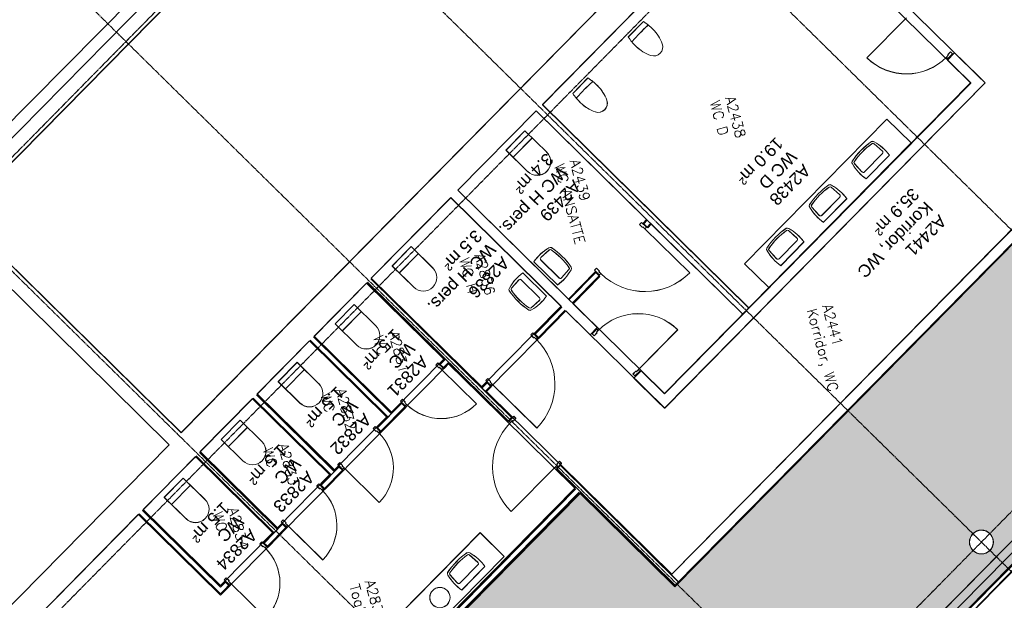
# Model space of a CAD drawing. Header units: millimetres. Extents: x 1589461 to 1701858, y 2333614 to 2610588.
# Tile 33 of 50: x 1596854 to 1611406, y 2356122 to 2364707. Entities that reach past the tile are written whole.
import ezdxf
from ezdxf.enums import TextEntityAlignment as Align

# ---------------------------------------------------------------- set-up
doc = ezdxf.new("R2010")
doc.units = ezdxf.units.MM
doc.linetypes.add('zv001-h02-a-200-1-0001$0$Grid Line', pattern=[22.225, 12.7, -3.175, 3.175, -3.175])
doc.layers.add('A200-14_Kiosk', color=7, linetype='Continuous', lineweight=5, true_color=0xc7d6ef)
for name, color, linetype, lineweight in [('A852-TYNN', 7, 'Continuous', 5), ('zv001-h02-a-200-1-0001$0$222_Søyler', 7, 'Continuous', 0), ('zv001-h02-a-200-1-0001$0$23_Yttervegg', 7, 'Continuous', 0), ('zv001-h02-a-200-1-0001$0$24_Dør', 7, 'Continuous', 0), ('zv001-h02-a-200-1-0001$0$24_Innervegg', 7, 'Continuous', 0), ('zv001-h02-a-200-1-0001$0$271_Fast inventar', 7, 'Continuous', 0), ('zv001-h02-a-200-1-0001$0$822_Akselinjer', 7, 'Continuous', 0), ('zv001-h02-a-200-1-0001$0$83_Tekst', 7, 'Continuous', 0)]:
    doc.layers.add(name, color=color, linetype=linetype, lineweight=lineweight)
for name, color, linetype in [('isy-zv001-h02$0$A861 soner eks', 255, 'Continuous'), ('isy-zv001-h02$0$A861-utgåtte rom', 255, 'Continuous'), ('isy-zv001-h02$0$A862-B-T', 255, 'Continuous'), ('isy-zv001-h02$0$A862-N-RLin', 255, 'Continuous'), ('isy-zv001-h02$0$A862-N-T', 255, 'Continuous'), ('isy-zv001-h02$0$A862-NA', 255, 'Continuous'), ('isy-zv001-h02$0$A862-NR', 255, 'Continuous')]:
    doc.layers.add(name, color=color, linetype=linetype)
doc.styles.add('isy-zv001-h02$0$ROMANS', font='romans.shx')
doc.styles.add('isy-zv001-h02$0$Standard', font='txt')
doc.styles.add('zv001-h02-a-200-1-0001$0$Arial_2', font='arial.ttf', dxfattribs={"height": 500})

# ---------------------------------------------------------------- blocks, each defined once
blk = doc.blocks.new('isy-zv001-h02$0$Arkiv_0.975_234', base_point=(302896, 40813))
at = {"linetype": 'Continuous', "style": 'isy-zv001-h02$0$Standard', "flags": 1}
for tag in ['floor_f', 'ROOM_WALLS_SURF', 'ROOM_DOORS_SURF', 'ROOM_WINDS_SURF', 'ROOM_BASELEV', 'ROOM_HEIGHT', 'ROOM_NET_AREA', 'ROOM_REDUCED_AREA', 'ROOM_CALC_AREA', 'ROOM_VOLUME']:
    blk.add_attdef(tag, text='', height=2000, dxfattribs=at).set_placement((302896, 39780), align=Align.BOTTOM_LEFT)
at = {"layer": 'isy-zv001-h02$0$A862-B-T', "linetype": 'Continuous', "style": 'isy-zv001-h02$0$Standard'}
blk.add_attdef('Bruttoareal', text='', height=2000, dxfattribs=at).set_placement((302896, 39780), align=Align.BOTTOM_LEFT)
at = {"layer": 'isy-zv001-h02$0$A862-N-T', "color": 2, "style": 'isy-zv001-h02$0$Standard'}
blk.add_attdef('Nettoareal', text='', height=125, dxfattribs=at).set_placement((302614, 40515), align=Align.BOTTOM_LEFT)
at = {"layer": 'isy-zv001-h02$0$A862-NA', "color": 1, "style": 'isy-zv001-h02$0$Standard'}
blk.add_attdef('ROOM_NAME', text='', height=125, dxfattribs=at).set_placement((302614, 40702), align=Align.BOTTOM_LEFT)
at = {"layer": 'isy-zv001-h02$0$A862-NR', "style": 'isy-zv001-h02$0$Standard'}
blk.add_attdef('ROOM_NUMBER', text='', height=125, dxfattribs=at).set_placement((302614, 40890), align=Align.BOTTOM_LEFT)

msp = doc.modelspace()

# ---------------------------------------------------------------- hatches: boundary and pattern name
at = {"layer": 'A200-14_Kiosk', "transparency": 33554687}
h = msp.add_hatch(color=256, dxfattribs=at)
h.dxf.hatch_style = 1
edge = h.paths.add_edge_path()
edge.add_line((1612648, 2362528), (1614629, 2360598))
edge.add_line((1614629, 2360598), (1615039, 2360193))
edge.add_line((1615039, 2360193), (1602291, 2347285))
edge.add_line((1602291, 2347285), (1597412, 2348553))
edge.add_line((1597412, 2348553), (1597543, 2349056))
edge.add_line((1597543, 2349056), (1597055, 2349871))
edge.add_arc((1596987, 2350880), 1012, 273.8639, 315.1844)
edge.add_line((1597704, 2350167), (1605138, 2357701))
edge.add_line((1605138, 2357701), (1606537, 2356323))
edge.add_line((1606537, 2356323), (1612648, 2362528))
edge = h.paths.add_edge_path(flags=16)
edge.add_arc((1611068, 2356983), 176, 0, 360)
edge = h.paths.add_edge_path(flags=16)
edge.add_arc((1606014, 2351855), 176, 0, 360)

# ---------------------------------------------------------------- linework, layer by layer
at = {"layer": 'A852-TYNN'}
msp.add_lwpolyline([(1612648, 2362528), (1614629, 2360598), (1615039, 2360193), (1602291, 2347285), (1597412, 2348553), (1597543, 2349056), (1597055, 2349871, 0.182274), (1597704, 2350167), (1605138, 2357701), (1606537, 2356323)], format="xyb", close=True, dxfattribs=at)
for centre, radius in [((1611067, 2356984), 177), ((1611068, 2356983), 176)]:
    msp.add_circle(centre, radius, dxfattribs=at)
at = {"layer": 'isy-zv001-h02$0$A861-utgåtte rom'}
for p, q in [((1609841, 2365037), (1611124, 2363773)), ((1611124, 2363773), (1606386, 2358963)), ((1606494, 2356508), (1612651, 2362759)), ((1604925, 2360402), (1603750, 2359210)), ((1606386, 2358963), (1604925, 2360402)), ((1615039, 2360193), (1610663, 2355676)), ((1603750, 2359210), (1606494, 2356508))]:
    msp.add_line(p, q, dxfattribs=at)
at = {"layer": 'isy-zv001-h02$0$A862-N-RLin'}
for points in [[(1612832, 2372400), (1599238, 2358601), (1595970, 2361820), (1607704, 2373733)], [(1592663, 2351045), (1593135, 2350926), (1594106, 2350650), (1595462, 2350264), (1596433, 2349989), (1596718, 2349907), (1597055, 2349871), (1597543, 2349056), (1597511, 2348935), (1598162, 2348766), (1598041, 2348643), (1602216, 2347557), (1614762, 2360293), (1614541, 2360510), (1616009, 2361977), (1616175, 2361814), (1616579, 2362224)]]:
    msp.add_lwpolyline(points, dxfattribs=at)
at = {"layer": 'isy-zv001-h02$0$A862-N-RLin', "flags": 128}
for points in [[(1607632, 2360445), (1610909, 2363772), (1609680, 2364982), (1607856, 2366779), (1604579, 2363452), (1606244, 2361812)], [(1604854, 2360472), (1603224, 2362077), (1602049, 2360885), (1603226, 2359726), (1603679, 2359280)], [(1603120, 2359690), (1601979, 2360813), (1601207, 2360030), (1602348, 2358906)], [(1601506, 2358051), (1602278, 2358834), (1601137, 2359958), (1600365, 2359175)], [(1605059, 2357781), (1603645, 2359173), (1603192, 2359619), (1602384, 2358800), (1601542, 2357945), (1600700, 2357090), (1599823, 2356200), (1598611, 2357394), (1596997, 2355756), (1598403, 2354370), (1600077, 2352721)], [(1600664, 2357196), (1601436, 2357980), (1600295, 2359104), (1599523, 2358320)], [(1599822, 2356341), (1600594, 2357125), (1599453, 2358249), (1599435, 2358231), (1598681, 2357465)]]:
    msp.add_lwpolyline(points, close=True, dxfattribs=at)
at = {"layer": 'isy-zv001-h02$0$A862-N-RLin'}
for points in [[(1611124, 2363773), (1606386, 2358963), (1604925, 2360402), (1603750, 2359210), (1606494, 2356508), (1612651, 2362759), (1614735, 2360706), (1615998, 2361988), (1613487, 2364462), (1613556, 2364533), (1613485, 2364603), (1611419, 2366638), (1609841, 2365037)], [(1607540, 2360352), (1606384, 2359178), (1603331, 2362185), (1604487, 2363359), (1607540, 2360352)], [(1612653, 2362545), (1614629, 2360598), (1614541, 2360510), (1614762, 2360293), (1602216, 2347557), (1598041, 2348643), (1600151, 2350785), (1600851, 2351496), (1603272, 2353953), (1603314, 2353996), (1602385, 2354907), (1605138, 2357701), (1606533, 2356334)]]:
    msp.add_lwpolyline(points, close=True, dxfattribs=at)
at = {"layer": 'zv001-h02-a-200-1-0001$0$222_Søyler'}
for centre, start, end in [((1611067, 2356984), 105.4319, 285.4319), ((1611067, 2356983), 105.4319, 285.4319), ((1611067, 2356984), 285.4319, 105.4319), ((1611067, 2356983), 285.4319, 105.4319)]:
    msp.add_arc(centre, 175, start, end, dxfattribs=at)
at = {"layer": 'zv001-h02-a-200-1-0001$0$23_Yttervegg'}
for p, q in [((1607257, 2373850), (1595548, 2362012)), ((1607256, 2373850), (1595548, 2362013)), ((1607426, 2373806), (1595791, 2361994)), ((1607425, 2373806), (1595791, 2361995)), ((1595969, 2361820), (1607704, 2373733)), ((1595970, 2361818), (1607705, 2373733)), ((1612834, 2372400), (1599238, 2358599)), ((1612832, 2372400), (1599238, 2358600)), ((1604578, 2363452), (1607856, 2366778)), ((1604579, 2363450), (1607856, 2366777)), ((1603330, 2362185), (1604487, 2363359)), ((1603331, 2362184), (1604487, 2363358)), ((1602050, 2360885), (1603224, 2362077)), ((1602050, 2360884), (1603224, 2362075)), ((1595616, 2361817), (1599062, 2358422)), ((1595616, 2361816), (1599062, 2358421)), ((1599238, 2358600), (1595969, 2361820)), ((1599238, 2358599), (1595970, 2361818)), ((1601204, 2360027), (1601983, 2360817)), ((1601204, 2360025), (1601983, 2360816)), ((1600362, 2359172), (1601137, 2359958)), ((1599520, 2358317), (1600294, 2359103)), ((1599062, 2358422), (1592974, 2352242)), ((1599062, 2358421), (1592973, 2352240)), ((1598678, 2357462), (1599452, 2358248)), ((1592772, 2351466), (1598610, 2357392)), ((1592773, 2351468), (1598610, 2357394))]:
    msp.add_line(p, q, dxfattribs=at)
at = {"layer": 'zv001-h02-a-200-1-0001$0$24_Dør'}
for p, q in [((1609958, 2364736), (1609375, 2364144)), ((1609958, 2364734), (1609376, 2364143)), ((1610549, 2364153), (1610577, 2364182)), ((1610549, 2364152), (1610578, 2364181)), ((1610549, 2364153), (1610570, 2364132)), ((1610549, 2364152), (1610571, 2364131)), ((1610569, 2364190), (1610611, 2364233)), ((1610569, 2364189), (1610611, 2364232)), ((1610569, 2364190), (1610577, 2364182)), ((1610569, 2364189), (1610578, 2364181)), ((1610570, 2364132), (1610641, 2364204)), ((1610571, 2364131), (1610641, 2364202)), ((1610641, 2364204), (1610611, 2364233)), ((1610641, 2364202), (1610611, 2364232)), ((1606043, 2361709), (1606014, 2361679)), ((1606044, 2361707), (1606014, 2361677)), ((1606057, 2361636), (1606014, 2361679)), ((1606057, 2361635), (1606014, 2361677)), ((1606115, 2361638), (1606043, 2361709)), ((1606115, 2361637), (1606044, 2361707)), ((1606057, 2361636), (1606065, 2361645)), ((1606057, 2361635), (1606065, 2361644)), ((1606094, 2361617), (1606065, 2361645)), ((1606094, 2361616), (1606065, 2361644)), ((1606094, 2361617), (1606115, 2361638)), ((1606094, 2361616), (1606115, 2361637)), ((1606094, 2361617), (1606756, 2360964)), ((1606094, 2361616), (1606757, 2360963)), ((1605349, 2361003), (1605378, 2361033)), ((1605349, 2361002), (1605379, 2361032)), ((1605420, 2360933), (1605349, 2361003)), ((1605420, 2360932), (1605349, 2361002)), ((1605421, 2360991), (1605378, 2361033)), ((1605421, 2360990), (1605379, 2361032)), ((1605421, 2360991), (1605413, 2360982)), ((1605421, 2360990), (1605413, 2360981)), ((1605441, 2360954), (1605413, 2360982)), ((1605441, 2360953), (1605413, 2360981)), ((1605441, 2360954), (1605420, 2360933)), ((1605441, 2360953), (1605420, 2360932)), ((1604436, 2360076), (1604406, 2360047)), ((1604449, 2360004), (1604406, 2360047)), ((1604436, 2360075), (1604407, 2360045)), ((1604450, 2360003), (1604407, 2360045)), ((1604507, 2360006), (1604436, 2360076)), ((1604508, 2360005), (1604436, 2360075)), ((1605383, 2360135), (1605313, 2360064)), ((1605313, 2360064), (1605343, 2360034)), ((1605384, 2360133), (1605314, 2360062)), ((1605314, 2360062), (1605343, 2360033)), ((1605385, 2360077), (1605343, 2360034)), ((1605386, 2360076), (1605343, 2360033)), ((1605405, 2360114), (1605377, 2360085)), ((1605405, 2360112), (1605377, 2360084)), ((1605385, 2360077), (1605377, 2360085)), ((1605386, 2360076), (1605377, 2360084)), ((1605405, 2360114), (1605383, 2360135)), ((1605405, 2360112), (1605384, 2360133)), ((1605996, 2359531), (1606578, 2360123)), ((1605996, 2359530), (1606579, 2360121)), ((1604449, 2360004), (1604458, 2360013)), ((1604450, 2360003), (1604458, 2360012)), ((1604486, 2359985), (1604458, 2360013)), ((1604487, 2359984), (1604458, 2360012)), ((1604486, 2359985), (1604507, 2360006)), ((1604487, 2359984), (1604508, 2360005)), ((1603034, 2359631), (1603005, 2359601)), ((1603034, 2359629), (1603005, 2359599)), ((1603047, 2359559), (1603005, 2359601)), ((1603048, 2359557), (1603005, 2359599)), ((1603105, 2359560), (1603034, 2359631)), ((1603106, 2359559), (1603034, 2359629)), ((1603047, 2359559), (1603056, 2359567)), ((1603048, 2359557), (1603056, 2359566)), ((1603084, 2359539), (1603056, 2359567)), ((1603085, 2359538), (1603056, 2359566)), ((1603084, 2359539), (1603105, 2359560)), ((1603084, 2359539), (1603604, 2359027)), ((1603085, 2359538), (1603106, 2359559)), ((1603085, 2359538), (1603605, 2359025)), ((1605959, 2359511), (1605917, 2359469)), ((1605947, 2359439), (1605917, 2359469)), ((1605960, 2359510), (1605918, 2359467)), ((1605948, 2359438), (1605918, 2359467)), ((1606017, 2359510), (1605947, 2359439)), ((1606018, 2359509), (1605948, 2359438)), ((1605959, 2359511), (1605968, 2359503)), ((1605960, 2359510), (1605968, 2359502)), ((1605996, 2359531), (1605968, 2359503)), ((1605996, 2359530), (1605968, 2359502)), ((1605996, 2359531), (1606017, 2359510)), ((1605996, 2359530), (1606018, 2359509)), ((1603741, 2359371), (1603771, 2359401)), ((1603812, 2359301), (1603741, 2359371)), ((1603742, 2359370), (1603771, 2359400)), ((1603813, 2359300), (1603742, 2359370)), ((1603813, 2359359), (1603771, 2359401)), ((1603814, 2359358), (1603771, 2359400)), ((1603813, 2359359), (1603805, 2359350)), ((1603814, 2359358), (1603805, 2359349)), ((1603834, 2359322), (1603805, 2359350)), ((1603834, 2359321), (1603805, 2359349)), ((1603834, 2359322), (1603812, 2359301)), ((1603834, 2359321), (1603813, 2359300)), ((1603834, 2359322), (1604496, 2358670)), ((1603834, 2359321), (1604496, 2358668)), ((1602480, 2359068), (1602509, 2359098)), ((1602480, 2359066), (1602510, 2359096)), ((1602551, 2358998), (1602480, 2359068)), ((1602551, 2358996), (1602480, 2359066)), ((1602552, 2359056), (1602509, 2359098)), ((1602552, 2359054), (1602510, 2359096)), ((1602552, 2359056), (1602544, 2359047)), ((1602552, 2359054), (1602544, 2359046)), ((1602572, 2359019), (1602544, 2359047)), ((1602572, 2359018), (1602544, 2359046)), ((1602572, 2359019), (1602551, 2358998)), ((1602572, 2359018), (1602551, 2358996)), ((1604087, 2358772), (1604157, 2358843)), ((1604109, 2358751), (1604087, 2358772)), ((1604088, 2358771), (1604158, 2358842)), ((1604109, 2358750), (1604088, 2358771)), ((1604109, 2358751), (1604137, 2358779)), ((1604109, 2358750), (1604137, 2358778)), ((1604145, 2358771), (1604137, 2358779)), ((1604146, 2358770), (1604137, 2358778)), ((1604145, 2358771), (1604187, 2358814)), ((1604146, 2358770), (1604188, 2358812)), ((1604157, 2358843), (1604187, 2358814)), ((1604158, 2358842), (1604188, 2358812)), ((1602109, 2358691), (1602080, 2358662)), ((1602109, 2358690), (1602080, 2358660)), ((1602122, 2358619), (1602080, 2358662)), ((1602123, 2358618), (1602080, 2358660)), ((1602180, 2358621), (1602109, 2358691)), ((1602181, 2358620), (1602109, 2358690)), ((1602122, 2358619), (1602131, 2358628)), ((1602123, 2358618), (1602131, 2358627)), ((1602159, 2358600), (1602131, 2358628)), ((1602160, 2358599), (1602131, 2358627)), ((1602159, 2358600), (1602180, 2358621)), ((1602160, 2358599), (1602181, 2358620)), ((1601555, 2358129), (1601584, 2358159)), ((1601555, 2358127), (1601584, 2358157)), ((1601627, 2358117), (1601584, 2358159)), ((1601627, 2358115), (1601584, 2358157)), ((1604791, 2358135), (1604833, 2358178)), ((1604791, 2358134), (1604833, 2358177)), ((1604791, 2358135), (1604799, 2358127)), ((1604791, 2358134), (1604800, 2358125)), ((1604792, 2358077), (1604863, 2358148)), ((1604793, 2358076), (1604863, 2358147)), ((1604863, 2358148), (1604833, 2358178)), ((1604863, 2358147), (1604833, 2358177)), ((1601626, 2358059), (1601555, 2358129)), ((1601626, 2358057), (1601555, 2358127)), ((1601627, 2358117), (1601618, 2358108)), ((1601647, 2358080), (1601618, 2358108)), ((1601627, 2358115), (1601619, 2358107)), ((1601647, 2358079), (1601619, 2358107)), ((1601647, 2358080), (1601626, 2358059)), ((1601647, 2358079), (1601626, 2358057)), ((1601647, 2358080), (1602167, 2357568)), ((1601647, 2358079), (1602167, 2357566)), ((1604771, 2358098), (1604118, 2357436)), ((1604771, 2358097), (1604119, 2357434)), ((1604771, 2358098), (1604799, 2358127)), ((1604771, 2358097), (1604800, 2358125)), ((1604771, 2358098), (1604792, 2358077)), ((1604771, 2358097), (1604793, 2358076)), ((1601274, 2357844), (1601244, 2357814)), ((1601274, 2357842), (1601245, 2357812)), ((1601345, 2357774), (1601274, 2357844)), ((1601346, 2357772), (1601274, 2357842)), ((1601287, 2357772), (1601244, 2357814)), ((1601288, 2357770), (1601245, 2357812)), ((1601287, 2357772), (1601296, 2357780)), ((1601288, 2357770), (1601296, 2357779)), ((1601324, 2357752), (1601296, 2357780)), ((1601324, 2357751), (1601296, 2357779)), ((1601324, 2357752), (1601345, 2357774)), ((1601324, 2357751), (1601346, 2357772)), ((1600720, 2357281), (1600749, 2357311)), ((1600720, 2357280), (1600749, 2357310)), ((1600791, 2357211), (1600720, 2357281)), ((1600791, 2357209), (1600720, 2357280)), ((1600792, 2357269), (1600749, 2357311)), ((1600792, 2357267), (1600749, 2357310)), ((1600792, 2357269), (1600783, 2357260)), ((1600812, 2357232), (1600783, 2357260)), ((1600792, 2357267), (1600784, 2357259)), ((1600812, 2357231), (1600784, 2357259)), ((1600812, 2357232), (1600791, 2357211)), ((1600812, 2357231), (1600791, 2357209)), ((1600812, 2357232), (1601332, 2356720)), ((1600812, 2357231), (1601332, 2356718)), ((1600432, 2356989), (1600402, 2356959)), ((1600432, 2356987), (1600403, 2356958)), ((1600503, 2356919), (1600432, 2356989)), ((1600503, 2356917), (1600432, 2356987)), ((1600445, 2356917), (1600402, 2356959)), ((1600445, 2356915), (1600403, 2356958)), ((1600445, 2356917), (1600454, 2356925)), ((1600445, 2356915), (1600454, 2356924)), ((1600482, 2356897), (1600454, 2356925)), ((1600482, 2356896), (1600454, 2356924)), ((1600482, 2356897), (1600503, 2356919)), ((1600482, 2356896), (1600503, 2356917)), ((1599877, 2356426), (1599907, 2356456)), ((1599949, 2356356), (1599877, 2356426)), ((1599878, 2356425), (1599907, 2356455)), ((1599949, 2356355), (1599878, 2356425)), ((1599950, 2356414), (1599907, 2356456)), ((1599950, 2356412), (1599907, 2356455)), ((1599950, 2356414), (1599941, 2356405)), ((1599970, 2356377), (1599941, 2356405)), ((1599950, 2356412), (1599942, 2356404)), ((1599970, 2356376), (1599942, 2356404)), ((1599970, 2356377), (1599949, 2356356)), ((1599970, 2356376), (1599949, 2356355)), ((1599970, 2356377), (1600490, 2355865)), ((1599970, 2356376), (1600490, 2355864))]:
    msp.add_line(p, q, dxfattribs=at)
for centre, radius, start, end in [((1609958, 2364736), 830, 225.4333, 315.4333), ((1609958, 2364734), 830, 225.4333, 315.4333), ((1606094, 2361617), 930, 225.4346, 315.4346), ((1606094, 2361616), 930, 225.4346, 315.4346), ((1605996, 2359531), 830, 45.4333, 135.4333), ((1605996, 2359530), 830, 45.4333, 135.4333), ((1603834, 2359322), 930, 315.432, 45.432), ((1603834, 2359321), 930, 315.432, 45.432), ((1603084, 2359539), 730, 225.432, 315.432), ((1603085, 2359538), 730, 225.432, 315.432), ((1604771, 2358098), 930, 135.432, 225.432), ((1604771, 2358097), 930, 135.432, 225.432), ((1601647, 2358080), 730, 315.432, 45.432), ((1601647, 2358079), 730, 315.432, 45.432), ((1600812, 2357232), 730, 315.432, 45.432), ((1600812, 2357231), 730, 315.432, 45.432), ((1599970, 2356377), 730, 315.432, 45.432), ((1599970, 2356376), 730, 315.432, 45.432)]:
    msp.add_arc(centre, radius, start, end, dxfattribs=at)
at = {"layer": 'zv001-h02-a-200-1-0001$0$24_Innervegg'}
for p, q in [((1610670, 2364219), (1610564, 2364111)), ((1610671, 2364218), (1610564, 2364110)), ((1610564, 2364111), (1610908, 2363771)), ((1610564, 2364110), (1610909, 2363770)), ((1611015, 2363880), (1610670, 2364219)), ((1611015, 2363878), (1610671, 2364218)), ((1611123, 2363773), (1611015, 2363880)), ((1611124, 2363772), (1611015, 2363878)), ((1610908, 2363771), (1606384, 2359178)), ((1610909, 2363770), (1606384, 2359176)), ((1606385, 2358963), (1611123, 2363773)), ((1606385, 2358961), (1611124, 2363772)), ((1607631, 2360445), (1604578, 2363452)), ((1607631, 2360443), (1604579, 2363450)), ((1604487, 2363359), (1606119, 2361751)), ((1604487, 2363358), (1606120, 2361750)), ((1612651, 2362758), (1606494, 2356508)), ((1612651, 2362757), (1606494, 2356507)), ((1606601, 2356403), (1612372, 2362261)), ((1606601, 2356401), (1612372, 2362260)), ((1603224, 2362077), (1604856, 2360469)), ((1603224, 2362075), (1604856, 2360468)), ((1604963, 2360577), (1603330, 2362185)), ((1604963, 2360576), (1603331, 2362184)), ((1606119, 2361751), (1606068, 2361699)), ((1606120, 2361750), (1606068, 2361697)), ((1606068, 2361699), (1606136, 2361631)), ((1606068, 2361697), (1606136, 2361630)), ((1606077, 2361690), (1606129, 2361742)), ((1606077, 2361688), (1606129, 2361741)), ((1606127, 2361641), (1606178, 2361693)), ((1606127, 2361639), (1606179, 2361692)), ((1606136, 2361631), (1606188, 2361684)), ((1606136, 2361630), (1606188, 2361683)), ((1606188, 2361684), (1607540, 2360352)), ((1606188, 2361683), (1607540, 2360351)), ((1605359, 2360979), (1604963, 2360577)), ((1605359, 2360978), (1604963, 2360576)), ((1604972, 2360568), (1605368, 2360970)), ((1604972, 2360567), (1605368, 2360969)), ((1605022, 2360519), (1605418, 2360921)), ((1605022, 2360518), (1605418, 2360920)), ((1605031, 2360510), (1605427, 2360912)), ((1605032, 2360508), (1605428, 2360911)), ((1605427, 2360912), (1605359, 2360979)), ((1605428, 2360911), (1605359, 2360978)), ((1601983, 2360817), (1603126, 2359690)), ((1601983, 2360816), (1603127, 2359689)), ((1601992, 2360826), (1604075, 2358774)), ((1601992, 2360825), (1604076, 2358773)), ((1602041, 2360876), (1604124, 2358824)), ((1602041, 2360875), (1604125, 2358823)), ((1603682, 2359277), (1602050, 2360885)), ((1603683, 2359276), (1602050, 2360884)), ((1604856, 2360469), (1604460, 2360067)), ((1604856, 2360468), (1604460, 2360065)), ((1604865, 2360460), (1604469, 2360058)), ((1605390, 2360156), (1605031, 2360510)), ((1605391, 2360155), (1605032, 2360508)), ((1604866, 2360458), (1604470, 2360056)), ((1604915, 2360411), (1604519, 2360009)), ((1604916, 2360409), (1604520, 2360007)), ((1604528, 2359999), (1604925, 2360401)), ((1604529, 2359998), (1604925, 2360400)), ((1604925, 2360401), (1605284, 2360048)), ((1604925, 2360400), (1605284, 2360046)), ((1607540, 2360352), (1607631, 2360445)), ((1607540, 2360351), (1607631, 2360443)), ((1602348, 2358900), (1601204, 2360027)), ((1602348, 2358898), (1601204, 2360025)), ((1604460, 2360067), (1604528, 2359999)), ((1604460, 2360065), (1604529, 2359998)), ((1605284, 2360048), (1605390, 2360156)), ((1605284, 2360046), (1605391, 2360155)), ((1600362, 2359170), (1601137, 2359957)), ((1601137, 2359958), (1602280, 2358831)), ((1601137, 2359957), (1602281, 2358830)), ((1602290, 2358841), (1601146, 2359967)), ((1602290, 2358839), (1601146, 2359966)), ((1602339, 2358890), (1601195, 2360017)), ((1602339, 2358889), (1601195, 2360016)), ((1603126, 2359690), (1603058, 2359621)), ((1603058, 2359621), (1603127, 2359554)), ((1603127, 2359689), (1603059, 2359620)), ((1603059, 2359620), (1603127, 2359552)), ((1603136, 2359681), (1603067, 2359612)), ((1603136, 2359680), (1603068, 2359610)), ((1603186, 2359632), (1603117, 2359563)), ((1603186, 2359631), (1603118, 2359561)), ((1603127, 2359554), (1603195, 2359623)), ((1603127, 2359552), (1603195, 2359622)), ((1603195, 2359623), (1604066, 2358765)), ((1603195, 2359622), (1604066, 2358763)), ((1606039, 2359518), (1605932, 2359409)), ((1606039, 2359516), (1605932, 2359408)), ((1606384, 2359178), (1606039, 2359518)), ((1606384, 2359176), (1606039, 2359516)), ((1603751, 2359347), (1603682, 2359277)), ((1603752, 2359346), (1603683, 2359276)), ((1603761, 2359338), (1603692, 2359268)), ((1603761, 2359337), (1603692, 2359267)), ((1603820, 2359280), (1603751, 2359347)), ((1603820, 2359279), (1603752, 2359346)), ((1605932, 2359409), (1606277, 2359069)), ((1605932, 2359408), (1606277, 2359068)), ((1601497, 2358036), (1600353, 2359162)), ((1601497, 2358034), (1600353, 2359161)), ((1601506, 2358045), (1600362, 2359172)), ((1601506, 2358043), (1600362, 2359170)), ((1603810, 2359289), (1603742, 2359219)), ((1603811, 2359288), (1603742, 2359218)), ((1603751, 2359210), (1603820, 2359280)), ((1603751, 2359209), (1603820, 2359279)), ((1604133, 2358833), (1603751, 2359210)), ((1604134, 2358832), (1603751, 2359209)), ((1599520, 2358316), (1600295, 2359102)), ((1600294, 2359103), (1601438, 2357976)), ((1600295, 2359102), (1601439, 2357975)), ((1601447, 2357986), (1600304, 2359113)), ((1601448, 2357984), (1600304, 2359111)), ((1602499, 2359035), (1602142, 2358673)), ((1602499, 2359033), (1602143, 2358671)), ((1602490, 2359044), (1602348, 2358900)), ((1602490, 2359043), (1602348, 2358898)), ((1602558, 2358976), (1602490, 2359044)), ((1602559, 2358975), (1602490, 2359043)), ((1606277, 2359069), (1606385, 2358963)), ((1606277, 2359068), (1606385, 2358961)), ((1602549, 2358986), (1602192, 2358624)), ((1602549, 2358984), (1602193, 2358622)), ((1602202, 2358614), (1602558, 2358976)), ((1602202, 2358613), (1602559, 2358975)), ((1602280, 2358831), (1602133, 2358682)), ((1602281, 2358830), (1602134, 2358680)), ((1604066, 2358765), (1604133, 2358833)), ((1604066, 2358763), (1604134, 2358832)), ((1602133, 2358682), (1602202, 2358614)), ((1602134, 2358680), (1602202, 2358613)), ((1600654, 2357181), (1599511, 2358308)), ((1600655, 2357179), (1599511, 2358306)), ((1600664, 2357190), (1599520, 2358317)), ((1600664, 2357189), (1599520, 2358316)), ((1598678, 2357461), (1599453, 2358247)), ((1599452, 2358248), (1600596, 2357122)), ((1599453, 2358247), (1600597, 2357120)), ((1600605, 2357131), (1599461, 2358258)), ((1600606, 2357129), (1599462, 2358256)), ((1601574, 2358096), (1601307, 2357825)), ((1601574, 2358094), (1601308, 2357824)), ((1601624, 2358046), (1601357, 2357776)), ((1601624, 2358045), (1601358, 2357774)), ((1601366, 2357767), (1601633, 2358037)), ((1601367, 2357765), (1601633, 2358036)), ((1601565, 2358105), (1601506, 2358045)), ((1601565, 2358103), (1601506, 2358043)), ((1601633, 2358037), (1601565, 2358105)), ((1601633, 2358036), (1601565, 2358103)), ((1604853, 2358124), (1604786, 2358056)), ((1604853, 2358123), (1604786, 2358055)), ((1604786, 2358056), (1605065, 2357781)), ((1604786, 2358055), (1605065, 2357779)), ((1604795, 2358065), (1606542, 2356344)), ((1604795, 2358064), (1606543, 2356342)), ((1604844, 2358115), (1606591, 2356394)), ((1604844, 2358114), (1606592, 2356392)), ((1606494, 2356508), (1604853, 2358124)), ((1606494, 2356507), (1604853, 2358123)), ((1601438, 2357976), (1601298, 2357834)), ((1601439, 2357975), (1601298, 2357833)), ((1605074, 2357772), (1597645, 2350227)), ((1605074, 2357770), (1597645, 2350225)), ((1605124, 2357723), (1597695, 2350178)), ((1605124, 2357721), (1597695, 2350176)), ((1597704, 2350169), (1605133, 2357713)), ((1597704, 2350167), (1605134, 2357712)), ((1605065, 2357781), (1600079, 2352718)), ((1605065, 2357779), (1600080, 2352716)), ((1601298, 2357834), (1601366, 2357767)), ((1601298, 2357833), (1601367, 2357765)), ((1605133, 2357713), (1606533, 2356334)), ((1605134, 2357712), (1606534, 2356333)), ((1599822, 2356317), (1598668, 2357453)), ((1599822, 2356315), (1598669, 2357451)), ((1599821, 2356335), (1598678, 2357462)), ((1599822, 2356334), (1598678, 2357461)), ((1598610, 2357394), (1599823, 2356199)), ((1598610, 2357392), (1599823, 2356198)), ((1599822, 2356218), (1598619, 2357403)), ((1599823, 2356216), (1598620, 2357402)), ((1600596, 2357122), (1600456, 2356979)), ((1600597, 2357120), (1600456, 2356978)), ((1600739, 2357248), (1600465, 2356970)), ((1600739, 2357246), (1600466, 2356969)), ((1600789, 2357199), (1600515, 2356921)), ((1600789, 2357197), (1600515, 2356920)), ((1600524, 2356912), (1600798, 2357190)), ((1600525, 2356910), (1600798, 2357188)), ((1600730, 2357257), (1600664, 2357190)), ((1600730, 2357256), (1600664, 2357189)), ((1600798, 2357190), (1600730, 2357257)), ((1600798, 2357188), (1600730, 2357256)), ((1600456, 2356979), (1600524, 2356912)), ((1600456, 2356978), (1600525, 2356910)), ((1599888, 2356402), (1599821, 2356335)), ((1599888, 2356401), (1599822, 2356334)), ((1599897, 2356393), (1599831, 2356326)), ((1599897, 2356392), (1599831, 2356325)), ((1599956, 2356335), (1599888, 2356402)), ((1599956, 2356333), (1599888, 2356401)), ((1606533, 2356334), (1606601, 2356403)), ((1606534, 2356333), (1606601, 2356401)), ((1599831, 2356326), (1599822, 2356317)), ((1599831, 2356325), (1599822, 2356315)), ((1599871, 2356267), (1599822, 2356218)), ((1599872, 2356266), (1599823, 2356216)), ((1599832, 2356209), (1599890, 2356268)), ((1599832, 2356207), (1599890, 2356266)), ((1599881, 2356277), (1599871, 2356267)), ((1599881, 2356275), (1599872, 2356266)), ((1599947, 2356344), (1599881, 2356277)), ((1599947, 2356342), (1599881, 2356275)), ((1599890, 2356268), (1599956, 2356335)), ((1599890, 2356266), (1599956, 2356333)), ((1599823, 2356199), (1599832, 2356209)), ((1599823, 2356198), (1599832, 2356207))]:
    msp.add_line(p, q, dxfattribs=at)
at = {"layer": 'zv001-h02-a-200-1-0001$0$271_Fast inventar'}
for p, q in [((1606072, 2364680), (1605848, 2364451)), ((1606073, 2364678), (1605848, 2364450)), ((1605252, 2363845), (1605027, 2363617)), ((1605252, 2363844), (1605028, 2363616)), ((1604428, 2362959), (1604147, 2362674)), ((1604428, 2362957), (1604148, 2362672)), ((1609603, 2362763), (1609480, 2362872)), ((1609603, 2362762), (1609480, 2362871)), ((1609604, 2362727), (1609338, 2362457)), ((1609605, 2362726), (1609339, 2362455)), ((1609707, 2362703), (1609364, 2362354)), ((1609708, 2362702), (1609364, 2362353)), ((1609302, 2362457), (1609191, 2362579)), ((1609302, 2362456), (1609191, 2362577)), ((1608972, 2362122), (1608849, 2362231)), ((1608972, 2362120), (1608849, 2362229)), ((1608973, 2362085), (1608707, 2361815)), ((1608974, 2362084), (1608708, 2361814)), ((1609076, 2362062), (1608733, 2361712)), ((1609077, 2362060), (1608733, 2361711)), ((1608671, 2361816), (1608560, 2361937)), ((1608671, 2361814), (1608560, 2361936)), ((1608341, 2361480), (1608218, 2361589)), ((1608341, 2361479), (1608218, 2361588)), ((1608342, 2361444), (1608076, 2361173)), ((1608343, 2361442), (1608077, 2361172)), ((1608445, 2361420), (1608102, 2361071)), ((1608445, 2361419), (1608102, 2361069)), ((1602464, 2360962), (1602744, 2361247)), ((1602464, 2360962), (1602744, 2361247)), ((1602464, 2360960), (1602744, 2361245)), ((1602464, 2360960), (1602744, 2361245)), ((1604556, 2361191), (1604677, 2361302)), ((1604556, 2361190), (1604678, 2361301)), ((1608040, 2361174), (1607929, 2361295)), ((1608040, 2361173), (1607929, 2361294)), ((1604802, 2360786), (1604453, 2361129)), ((1604803, 2360785), (1604453, 2361128)), ((1604826, 2360889), (1604555, 2361155)), ((1604826, 2360887), (1604556, 2361153)), ((1604640, 2360620), (1604290, 2360964)), ((1604640, 2360619), (1604291, 2360963)), ((1604862, 2360890), (1604971, 2361013)), ((1604863, 2360889), (1604972, 2361012)), ((1604230, 2360860), (1604121, 2360737)), ((1604231, 2360858), (1604122, 2360735)), ((1604537, 2360595), (1604266, 2360861)), ((1604537, 2360594), (1604267, 2360860)), ((1604536, 2360559), (1604415, 2360448)), ((1604537, 2360557), (1604415, 2360446)), ((1601622, 2360106), (1601903, 2360391)), ((1601623, 2360105), (1601903, 2360390)), ((1600781, 2359250), (1601061, 2359536)), ((1600781, 2359249), (1601062, 2359534)), ((1599939, 2358395), (1600220, 2358680)), ((1599940, 2358394), (1600220, 2358679)), ((1599098, 2357539), (1599378, 2357825)), ((1599098, 2357538), (1599379, 2357823)), ((1603625, 2356684), (1603502, 2356793)), ((1603626, 2356683), (1603503, 2356792)), ((1603627, 2356648), (1603361, 2356377)), ((1603627, 2356646), (1603361, 2356376)), ((1603730, 2356624), (1603386, 2356275)), ((1603730, 2356623), (1603386, 2356273)), ((1603324, 2356378), (1603213, 2356499)), ((1603325, 2356376), (1603214, 2356498))]:
    msp.add_line(p, q, dxfattribs=at)
at = {"layer": 'zv001-h02-a-200-1-0001$0$271_Fast inventar', "flags": 128}
for points in [[(1607567, 2361099), (1607923, 2360748), (1610027, 2362887), (1609670, 2363238)], [(1607567, 2361098), (1607923, 2360747), (1610027, 2362886), (1609670, 2363237)], [(1612369, 2357408), (1612315, 2357460), (1610610, 2355729), (1610663, 2355676)], [(1600712, 2354128), (1601069, 2353778), (1604014, 2356772), (1603657, 2357123)], [(1600713, 2354127), (1601069, 2353776), (1604014, 2356771), (1603658, 2357121)]]:
    msp.add_lwpolyline(points, close=True, dxfattribs=at)
for points in [[(1604642, 2362748), (1604321, 2363064), (1604040, 2362779), (1604361, 2362463)], [(1604642, 2362747), (1604321, 2363063), (1604041, 2362777), (1604361, 2362462)], [(1612572, 2362450), (1614762, 2360293), (1602216, 2347557), (1596436, 2349060)], [(1614355, 2360307), (1614569, 2360097), (1602216, 2347557), (1597474, 2348790), (1597543, 2349056), (1596575, 2349308), (1596736, 2349898), (1597295, 2349739), (1605138, 2357701), (1606536, 2356323), (1612379, 2362254), (1614355, 2360307)], [(1602678, 2360751), (1602357, 2361067), (1602637, 2361352), (1602958, 2361036)], [(1602678, 2360751), (1602357, 2361067), (1602637, 2361352), (1602958, 2361036)], [(1602678, 2360750), (1602357, 2361065), (1602638, 2361351), (1602958, 2361035)], [(1602678, 2360750), (1602357, 2361065), (1602638, 2361351), (1602958, 2361035)], [(1601836, 2359896), (1601515, 2360211), (1601796, 2360496), (1602117, 2360181)], [(1601836, 2359894), (1601516, 2360210), (1601796, 2360495), (1602117, 2360180)], [(1614851, 2360205), (1602254, 2347418), (1596474, 2348920)], [(1614936, 2360121), (1602291, 2347285), (1596444, 2348804)], [(1600995, 2359040), (1600674, 2359356), (1600954, 2359641), (1601275, 2359325)], [(1600995, 2359039), (1600674, 2359354), (1600955, 2359640), (1601275, 2359324)], [(1600153, 2358185), (1599832, 2358500), (1600113, 2358785), (1600434, 2358470)], [(1600154, 2358183), (1599833, 2358499), (1600113, 2358784), (1600434, 2358468)], [(1599312, 2357329), (1598991, 2357645), (1599271, 2357930), (1599592, 2357614)], [(1599312, 2357328), (1598991, 2357643), (1599272, 2357928), (1599593, 2357613)]]:
    msp.add_lwpolyline(points, dxfattribs=at)
at = {"layer": 'zv001-h02-a-200-1-0001$0$271_Fast inventar'}
for centre in [(1603064, 2356163), (1603065, 2356162)]:
    msp.add_circle(centre, 150, dxfattribs=at)
for centre, radius, start, end in [((1605555, 2363899), 937, 45.4775, 56.4899), ((1608139, 2362423), 2974, 132.3922, 138.5628), ((1608139, 2362421), 2974, 132.3922, 138.5628), ((1605556, 2363897), 937, 45.4775, 56.4899), ((1606144, 2364608), 15, 50.3029, 132.3922), ((1606144, 2364606), 15, 50.3029, 132.3922), ((1605807, 2364154), 578, 19.8004, 45.4775), ((1605807, 2364153), 578, 19.8004, 45.4775), ((1606620, 2364981), 937, 214.465, 225.4775), ((1606620, 2364980), 937, 214.465, 225.4775), ((1605921, 2364381), 15, 138.5628, 220.6521), ((1605921, 2364379), 15, 138.5628, 220.6521), ((1606368, 2364725), 578, 225.4775, 251.1546), ((1606369, 2364724), 578, 225.4775, 251.1546), ((1606225, 2364305), 134, 251.1546, 19.8004), ((1606225, 2364304), 134, 251.1546, 19.8004), ((1604735, 2363064), 937, 45.4775, 56.4899), ((1604735, 2363063), 937, 45.4775, 56.4899), ((1607318, 2361589), 2974, 132.3922, 138.5628), ((1607319, 2361587), 2974, 132.3922, 138.5628), ((1605324, 2363774), 15, 50.3029, 132.3922), ((1605324, 2363772), 15, 50.3029, 132.3922), ((1604987, 2363320), 578, 19.8004, 45.4775), ((1604987, 2363319), 578, 19.8004, 45.4775), ((1605800, 2364147), 937, 214.465, 225.4775), ((1605800, 2364146), 937, 214.465, 225.4775), ((1605100, 2363547), 15, 138.5628, 220.6521), ((1605101, 2363545), 15, 138.5628, 220.6521), ((1605404, 2363471), 134, 251.1546, 19.8004), ((1605548, 2363891), 578, 225.4775, 251.1546), ((1605548, 2363890), 578, 225.4775, 251.1546), ((1605405, 2363469), 134, 251.1546, 19.8004), ((1610046, 2362027), 1066, 124.3899, 146.5651), ((1610046, 2362025), 1066, 124.3899, 146.5651), ((1610036, 2362037), 1022, 125.0357, 145.8591), ((1610036, 2362035), 1022, 125.0357, 145.8591), ((1609460, 2362872), 38, 54.0807, 114.6921), ((1609460, 2362870), 38, 54.0807, 114.6921), ((1609463, 2362854), 25, 48.4828, 126.3729), ((1609464, 2362852), 25, 48.4828, 126.3729), ((1609159, 2362311), 674, 35.6197, 61.3913), ((1609160, 2362309), 674, 35.6197, 61.3913), ((1604501, 2362606), 200, 225.4803, 45.4803), ((1604502, 2362604), 200, 225.4803, 45.4803), ((1609587, 2362745), 25, 315.4775, 48.4828), ((1609587, 2362743), 25, 315.4775, 48.4828), ((1609191, 2362599), 38, 156.2629, 216.8742), ((1609192, 2362597), 38, 156.2629, 216.8742), ((1609747, 2362908), 674, 209.5637, 235.3353), ((1609747, 2362907), 674, 209.5637, 235.3353), ((1609209, 2362595), 25, 143.3847, 222.4722), ((1609210, 2362594), 25, 143.3847, 222.4722), ((1609320, 2362474), 25, 222.4722, 315.4775), ((1609321, 2362473), 25, 222.4722, 315.4775), ((1609415, 2361385), 1066, 124.3899, 146.5651), ((1609415, 2361384), 1066, 124.3899, 146.5651), ((1609404, 2361395), 1022, 125.0357, 145.8591), ((1609405, 2361394), 1022, 125.0357, 145.8591), ((1608829, 2362230), 38, 54.0807, 114.6921), ((1608829, 2362229), 38, 54.0807, 114.6921), ((1608832, 2362212), 25, 48.4828, 126.3729), ((1608833, 2362211), 25, 48.4828, 126.3729), ((1608528, 2361669), 674, 35.6197, 61.3913), ((1608529, 2361668), 674, 35.6197, 61.3913), ((1608955, 2362103), 25, 315.4775, 48.4828), ((1608956, 2362102), 25, 315.4775, 48.4828), ((1608560, 2361957), 38, 156.2629, 216.8742), ((1608560, 2361956), 38, 156.2629, 216.8742), ((1609116, 2362267), 674, 209.5637, 235.3353), ((1609116, 2362265), 674, 209.5637, 235.3353), ((1608578, 2361954), 25, 143.3847, 222.4722), ((1608579, 2361952), 25, 143.3847, 222.4722), ((1608689, 2361832), 25, 222.4722, 315.4775), ((1608690, 2361831), 25, 222.4722, 315.4775), ((1608198, 2361588), 38, 54.0807, 114.6921), ((1608198, 2361587), 38, 54.0807, 114.6921), ((1608784, 2360743), 1066, 124.3899, 146.5651), ((1608784, 2360742), 1066, 124.3899, 146.5651), ((1608773, 2360753), 1022, 125.0357, 145.8591), ((1608774, 2360752), 1022, 125.0357, 145.8591), ((1608201, 2361570), 25, 48.4828, 126.3729), ((1608202, 2361569), 25, 48.4828, 126.3729), ((1607897, 2361027), 674, 35.6197, 61.3913), ((1607898, 2361026), 674, 35.6197, 61.3913), ((1608324, 2361461), 25, 315.4775, 48.4828), ((1608325, 2361460), 25, 315.4775, 48.4828), ((1605007, 2360746), 674, 119.5637, 145.3353), ((1604698, 2361302), 38, 66.2629, 126.8742), ((1604698, 2361301), 38, 66.2629, 126.8742), ((1604125, 2360447), 1066, 34.3899, 56.5651), ((1604126, 2360446), 1066, 34.3899, 56.5651), ((1605008, 2360745), 674, 119.5637, 145.3353), ((1604573, 2361173), 25, 132.4722, 225.4775), ((1604573, 2361171), 25, 132.4722, 225.4775), ((1604694, 2361284), 25, 53.3847, 132.4722), ((1604695, 2361282), 25, 53.3847, 132.4722), ((1604135, 2360458), 1022, 35.0357, 55.8591), ((1604136, 2360456), 1022, 35.0357, 55.8591), ((1607929, 2361315), 38, 156.2629, 216.8742), ((1607929, 2361314), 38, 156.2629, 216.8742), ((1608485, 2361625), 674, 209.5637, 235.3353), ((1608485, 2361624), 674, 209.5637, 235.3353), ((1607947, 2361312), 25, 143.3847, 222.4722), ((1607948, 2361311), 25, 143.3847, 222.4722), ((1604952, 2361030), 25, 318.4828, 36.3729), ((1604953, 2361028), 25, 318.4828, 36.3729), ((1604971, 2361033), 38, 324.0807, 24.6921), ((1604971, 2361032), 38, 324.0807, 24.6921), ((1608058, 2361191), 25, 222.4722, 315.4775), ((1608059, 2361189), 25, 222.4722, 315.4775), ((1604410, 2361334), 674, 305.6197, 331.3913), ((1604410, 2361332), 674, 305.6197, 331.3913), ((1604843, 2360907), 25, 225.4775, 318.4828), ((1604844, 2360905), 25, 225.4775, 318.4828), ((1604068, 2355947), 1066, 124.3899, 146.5651), ((1604069, 2355946), 1066, 124.3899, 146.5651), ((1603482, 2356792), 38, 54.0807, 114.6921), ((1603482, 2356791), 38, 54.0807, 114.6921), ((1603182, 2356231), 674, 35.6197, 61.3913), ((1603182, 2356230), 674, 35.6197, 61.3913), ((1604058, 2355957), 1022, 125.0357, 145.8591), ((1604058, 2355956), 1022, 125.0357, 145.8591), ((1603486, 2356774), 25, 48.4828, 126.3729), ((1603486, 2356773), 25, 48.4828, 126.3729), ((1603609, 2356665), 25, 315.4775, 48.4828), ((1603609, 2356664), 25, 315.4775, 48.4828), ((1603213, 2356519), 38, 156.2629, 216.8742), ((1603214, 2356518), 38, 156.2629, 216.8742), ((1603232, 2356516), 25, 143.3847, 222.4722), ((1603769, 2356829), 674, 209.5637, 235.3353), ((1603770, 2356828), 674, 209.5637, 235.3353), ((1603232, 2356515), 25, 143.3847, 222.4722), ((1603343, 2356395), 25, 222.4722, 315.4775), ((1603343, 2356393), 25, 222.4722, 315.4775)]:
    msp.add_arc(centre, radius, start, end, dxfattribs=at)
at = {"layer": 'zv001-h02-a-200-1-0001$0$271_Fast inventar', "extrusion": (0, 0, -1)}
for centre, radius, start, end in [((-1602818, 2360894), 200, 134.5225, 314.5225), ((-1602818, 2360894), 200, 134.5225, 314.5225), ((-1602818, 2360893), 200, 134.5225, 314.5225), ((-1602818, 2360893), 200, 134.5225, 314.5225), ((-1604683, 2360416), 674, 28.6087, 54.3803), ((-1604683, 2360415), 674, 28.6087, 54.3803), ((-1604249, 2360843), 25, 41.5172, 134.5225), ((-1604249, 2360842), 25, 41.5172, 134.5225), ((-1604122, 2360716), 38, 335.3079, 35.9193), ((-1604122, 2360715), 38, 335.3079, 35.9193), ((-1604967, 2361303), 1066, 303.4349, 325.6101), ((-1604967, 2361301), 1066, 303.4349, 325.6101), ((-1604140, 2360720), 25, 322.4297, 41.5172), ((-1604140, 2360719), 25, 322.4297, 41.5172), ((-1604957, 2361293), 1022, 304.0807, 324.9041), ((-1604957, 2361291), 1022, 304.0807, 324.9041), ((-1604085, 2361004), 674, 214.6647, 240.4363), ((-1604085, 2361002), 674, 214.6647, 240.4363), ((-1604519, 2360577), 25, 134.5225, 227.5278), ((-1604520, 2360576), 25, 134.5225, 227.5278), ((-1604395, 2360448), 38, 233.1258, 293.7371), ((-1604395, 2360447), 38, 233.1258, 293.7371), ((-1604398, 2360466), 25, 227.5278, 305.4179), ((-1604399, 2360465), 25, 227.5278, 305.4179), ((-1601976, 2360038), 200, 134.5225, 314.5225), ((-1601977, 2360037), 200, 134.5225, 314.5225), ((-1601135, 2359183), 200, 134.5225, 314.5225), ((-1601135, 2359181), 200, 134.5225, 314.5225), ((-1600293, 2358327), 200, 134.5225, 314.5225), ((-1600294, 2358326), 200, 134.5225, 314.5225), ((-1599452, 2357472), 200, 134.5225, 314.5225), ((-1599452, 2357470), 200, 134.5225, 314.5225)]:
    msp.add_arc(centre, radius, start, end, dxfattribs=at)
at = {"layer": 'zv001-h02-a-200-1-0001$0$822_Akselinjer', "color": 251, "linetype": 'zv001-h02-a-200-1-0001$0$Grid Line', "true_color": 0x636466}
for p, q in [((1615417, 2357753), (1598690, 2374229)), ((1615416, 2357752), (1598690, 2374228)), ((1595307, 2361218), (1607650, 2373748)), ((1595308, 2361220), (1607648, 2373748)), ((1613461, 2372237), (1592690, 2351151)), ((1613459, 2372237), (1592691, 2351153)), ((1614371, 2353730), (1597644, 2370206)), ((1614370, 2353729), (1597644, 2370205)), ((1613325, 2349707), (1596598, 2366183)), ((1613325, 2349706), (1596598, 2366182)), ((1592348, 2337980), (1616705, 2362707)), ((1592349, 2337980), (1616704, 2362704)), ((1612279, 2345684), (1595552, 2362160)), ((1612279, 2345683), (1595552, 2362159))]:
    msp.add_line(p, q, dxfattribs=at)

# ---------------------------------------------------------------- block references
at = {"layer": 'isy-zv001-h02$0$A861 soner eks', "linetype": 'Continuous'}
ref = msp.add_blockref('isy-zv001-h02$0$Arkiv_0.975_234', (1607188, 2363234, 0), dxfattribs=dict(at, rotation=285))
ref.add_attrib('ROOM_NAME', 'WC D', dxfattribs={"layer": 'isy-zv001-h02$0$A862-NA', "color": 1, "height": 150, "rotation": 284.9999, "style": 'isy-zv001-h02$0$ROMANS'}).set_placement((1607008, 2363477, 0), align=Align.BOTTOM_LEFT)
ref.add_attrib('ROOM_NUMBER', 'A2438', dxfattribs={"layer": 'isy-zv001-h02$0$A862-NR', "height": 150, "rotation": 284.9999, "style": 'isy-zv001-h02$0$ROMANS'}).set_placement((1607236, 2363541, 0), align=Align.BOTTOM_LEFT)
ref = msp.add_blockref('isy-zv001-h02$0$Arkiv_0.975_234', (1604890, 2362301, 0), dxfattribs=dict(at, rotation=285))
ref.add_attrib('ROOM_NAME', 'WC ANSATTE', dxfattribs={"layer": 'isy-zv001-h02$0$A862-NA', "color": 1, "height": 150, "rotation": 284.9999, "style": 'isy-zv001-h02$0$ROMANS'}).set_placement((1604709, 2362544, 0), align=Align.BOTTOM_LEFT)
ref.add_attrib('ROOM_NUMBER', 'A2439', dxfattribs={"layer": 'isy-zv001-h02$0$A862-NR', "height": 150, "rotation": 284.9999, "style": 'isy-zv001-h02$0$ROMANS'}).set_placement((1604938, 2362608, 0), align=Align.BOTTOM_LEFT)
ref = msp.add_blockref('isy-zv001-h02$0$Arkiv_0.975_234', (1603484, 2360910, 0), dxfattribs=dict(at, rotation=285))
ref.add_attrib('ROOM_NAME', 'WC H ', dxfattribs={"layer": 'isy-zv001-h02$0$A862-NA', "color": 1, "height": 150, "rotation": 284.9999, "style": 'isy-zv001-h02$0$ROMANS'}).set_placement((1603304, 2361153, 0), align=Align.BOTTOM_LEFT)
ref.add_attrib('ROOM_NUMBER', 'A2836', dxfattribs={"layer": 'isy-zv001-h02$0$A862-NR', "height": 150, "rotation": 284.9999, "style": 'isy-zv001-h02$0$ROMANS'}).set_placement((1603532, 2361217, 0), align=Align.BOTTOM_LEFT)
ref = msp.add_blockref('isy-zv001-h02$0$Arkiv_0.975_234', (1608623, 2360158, 0), dxfattribs=dict(at, rotation=285))
ref.add_attrib('ROOM_NAME', 'Korridor, WC', dxfattribs={"layer": 'isy-zv001-h02$0$A862-NA', "color": 1, "height": 150, "rotation": 284.9999, "style": 'isy-zv001-h02$0$ROMANS'}).set_placement((1608442, 2360401, 0), align=Align.BOTTOM_LEFT)
ref.add_attrib('ROOM_NUMBER', 'A2441', dxfattribs={"layer": 'isy-zv001-h02$0$A862-NR', "height": 150, "rotation": 284.9999, "style": 'isy-zv001-h02$0$ROMANS'}).set_placement((1608671, 2360465, 0), align=Align.BOTTOM_LEFT)
ref = msp.add_blockref('isy-zv001-h02$0$Arkiv_0.975_234', (1602214, 2359761, 0), dxfattribs=dict(at, rotation=285))
ref.add_attrib('ROOM_NAME', 'WC', dxfattribs={"layer": 'isy-zv001-h02$0$A862-NA', "color": 1, "height": 150, "rotation": 284.9999, "style": 'isy-zv001-h02$0$ROMANS'}).set_placement((1602033, 2360004, 0), align=Align.BOTTOM_LEFT)
ref.add_attrib('ROOM_NUMBER', 'A2831', dxfattribs={"layer": 'isy-zv001-h02$0$A862-NR', "height": 150, "rotation": 284.9999, "style": 'isy-zv001-h02$0$ROMANS'}).set_placement((1602262, 2360068, 0), align=Align.BOTTOM_LEFT)
ref = msp.add_blockref('isy-zv001-h02$0$Arkiv_0.975_234', (1601433, 2358911, 0), dxfattribs=dict(at, rotation=285))
ref.add_attrib('ROOM_NAME', 'WC', dxfattribs={"layer": 'isy-zv001-h02$0$A862-NA', "color": 1, "height": 150, "rotation": 284.9999, "style": 'isy-zv001-h02$0$ROMANS'}).set_placement((1601252, 2359155, 0), align=Align.BOTTOM_LEFT)
ref.add_attrib('ROOM_NUMBER', 'A2832', dxfattribs={"layer": 'isy-zv001-h02$0$A862-NR', "height": 150, "rotation": 284.9999, "style": 'isy-zv001-h02$0$ROMANS'}).set_placement((1601481, 2359218, 0), align=Align.BOTTOM_LEFT)
ref = msp.add_blockref('isy-zv001-h02$0$Arkiv_0.975_234', (1600581, 2358099, 0), dxfattribs=dict(at, rotation=285))
ref.add_attrib('ROOM_NAME', 'WC', dxfattribs={"layer": 'isy-zv001-h02$0$A862-NA', "color": 1, "height": 150, "rotation": 284.9999, "style": 'isy-zv001-h02$0$ROMANS'}).set_placement((1600401, 2358342, 0), align=Align.BOTTOM_LEFT)
ref.add_attrib('ROOM_NUMBER', 'A2833', dxfattribs={"layer": 'isy-zv001-h02$0$A862-NR', "height": 150, "rotation": 284.9999, "style": 'isy-zv001-h02$0$ROMANS'}).set_placement((1600629, 2358406, 0), align=Align.BOTTOM_LEFT)
ref = msp.add_blockref('isy-zv001-h02$0$Arkiv_0.975_234', (1599840, 2357154, 0), dxfattribs=dict(at, rotation=285))
ref.add_attrib('ROOM_NAME', 'WC', dxfattribs={"layer": 'isy-zv001-h02$0$A862-NA', "color": 1, "height": 150, "rotation": 284.9999, "style": 'isy-zv001-h02$0$ROMANS'}).set_placement((1599660, 2357397, 0), align=Align.BOTTOM_LEFT)
ref.add_attrib('ROOM_NUMBER', 'A2834', dxfattribs={"layer": 'isy-zv001-h02$0$A862-NR', "height": 150, "rotation": 284.9999, "style": 'isy-zv001-h02$0$ROMANS'}).set_placement((1599888, 2357461, 0), align=Align.BOTTOM_LEFT)
ref = msp.add_blockref('isy-zv001-h02$0$Arkiv_0.975_234', (1601862, 2356083, 0), dxfattribs=dict(at, rotation=285))
ref.add_attrib('ROOM_NAME', 'Toalett H', dxfattribs={"layer": 'isy-zv001-h02$0$A862-NA', "color": 1, "height": 150, "rotation": 284.9999, "style": 'isy-zv001-h02$0$ROMANS'}).set_placement((1601682, 2356326, 0), align=Align.BOTTOM_LEFT)
ref.add_attrib('ROOM_NUMBER', 'A2830', dxfattribs={"layer": 'isy-zv001-h02$0$A862-NR', "height": 150, "rotation": 284.9999, "style": 'isy-zv001-h02$0$ROMANS'}).set_placement((1601911, 2356390, 0), align=Align.BOTTOM_LEFT)

# ---------------------------------------------------------------- texts
at = {"layer": 'zv001-h02-a-200-1-0001$0$83_Tekst', "linetype": 'Continuous', "char_height": 180, "attachment_point": 1, "rotation": 225.3491, "line_spacing_factor": 0.941778, "style": 'zv001-h02-a-200-1-0001$0$Arial_2'}
for s, insert, width in [('A2438\\PWC D\\P19.0 m²', (1608558, 2362460), 1020.08), ('A2438\\PWC D\\P19.0 m²', (1608558, 2362459), 1020.08), ('A2439\\PWC H pers.\\P3.4 m²', (1605163, 2362226), 1551.16), ('A2439\\PWC H pers.\\P3.4 m²', (1605163, 2362225), 1551.16), ('A2441\\PKorridor, WC\\P35.9 m²', (1610568, 2361709), 1716.43), ('A2441\\PKorridor, WC\\P35.9 m²', (1610568, 2361708), 1716.43), ('A2836\\PWC H pers.\\P3.5 m²', (1604108, 2361091), 1551.16), ('A2836\\PWC H pers.\\P3.5 m²', (1604108, 2361089), 1551.16), ('A2831\\PWC\\P1.5 m²', (1602911, 2359629), 872.44), ('A2831\\PWC\\P1.5 m²', (1602911, 2359628), 872.44), ('A2832\\PWC\\P1.5 m²', (1602068, 2358776), 872.44), ('A2832\\PWC\\P1.5 m²', (1602068, 2358774), 872.44), ('A2833\\PWC\\P1.5 m²', (1601224, 2357922), 872.44), ('A2833\\PWC\\P1.5 m²', (1601225, 2357921), 872.44), ('A2834\\PWC\\P1.5 m²', (1600381, 2357068), 872.44), ('A2834\\PWC\\P1.5 m²', (1600381, 2357067), 872.44)]:
    msp.add_mtext(s, dxfattribs=dict(at, insert=insert, width=width))

doc.saveas('drawing.dxf')
